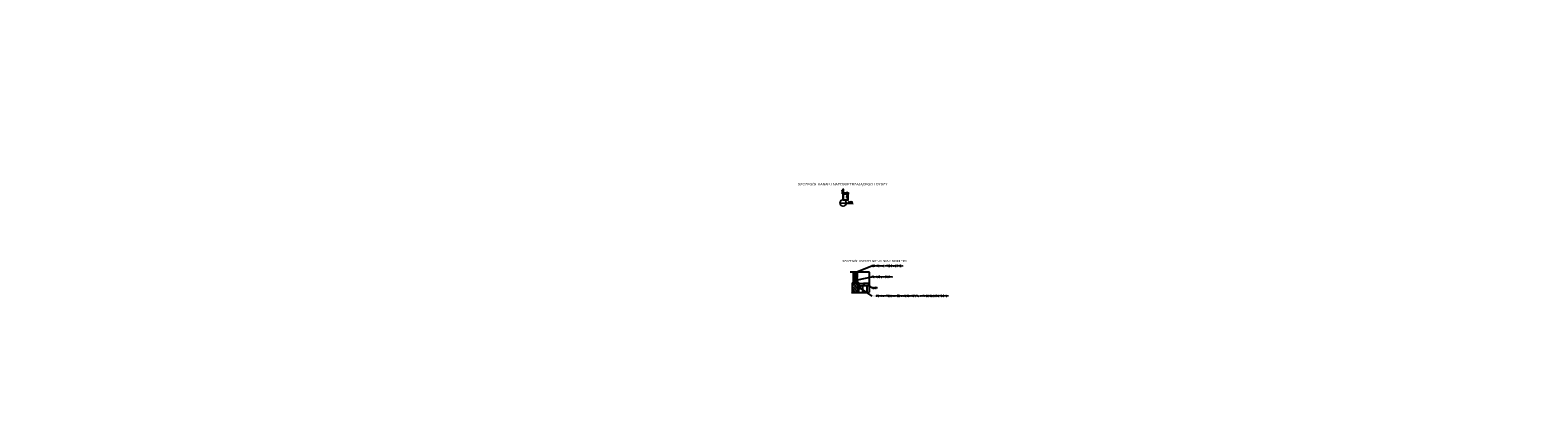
# Model space of a CAD drawing. Header units: millimetres. Extents: x -374129 to 1163271, y -112652 to 695637.
# Tile 164 of 256: x 75168 to 121395, y -48343 to -37260. Entities that reach past the tile are written whole.
import ezdxf
from ezdxf import colors
from ezdxf.entities.mleader import LeaderData, LeaderLine
from ezdxf.math import Vec2, Vec3

# ---------------------------------------------------------------- set-up
doc = ezdxf.new("R2010")
doc.units = ezdxf.units.MM
doc.header["$PDMODE"] = 4
doc.linetypes.add('HIDDEN', pattern=[0.375, 0.25, -0.125])
doc.linetypes.add('rcad - -', pattern=[9.5, 6.5, -3])
for name, color, linetype, lineweight in [('A_DYSZA', 252, 'Continuous', 15), ('A_HATCH', 251, 'Continuous', 0), ('A_Hatch_konstrukcja', 252, 'Continuous', 5), ('A_profile ocynk', 252, 'Continuous', 9), ('Widoczne (ISO)', 252, 'Continuous', 15)]:
    doc.layers.add(name, color=color, linetype=linetype, lineweight=lineweight)
for name, color, linetype in [('FK_opisy', 7, 'Continuous'), ('KRT_opisy', 146, 'Continuous'), ('KRT_plyty', 200, 'Continuous'), ('KRT_plyty_opis', 200, 'Continuous'), ('KRT_sciany', 2, 'Continuous'), ('KRT_technologia', 30, 'Continuous')]:
    doc.layers.add(name, color=color, linetype=linetype)
doc.styles.add('biuro 1', font='arial.ttf')
doc.styles.add('KRT_wymiar', font='simplex.shx', dxfattribs={"width": 0.95})
doc.styles.add('WYMIAR', font='romans.shx', dxfattribs={"width": 0.8})
doc.dimstyles.new('KRT_1-20', dxfattribs={"dimscale": 20, "dimtxt": 2.2, "dimasz": 1, "dimexe": 0.5, "dimexo": 0, "dimgap": 0.5, "dimtad": 1, "dimdec": 1, "dimrnd": 0.1, "dimzin": 9, "dimdsep": 46, "dimtxsty": 'KRT_wymiar', "dimblk": 'ARCHTICK', "dimblk1": 'OBLIQUE', "dimblk2": 'ARCHTICK', "dimcen": 0.09, "dimdle": 0.5, "dimclrd": 1, "dimclre": 252, "dimclrt": 256, "dimadec": 0, "dimazin": 0, "dimtfac": 1, "dimtdec": 1, "dimtmove": 0, "dimatfit": 3, "dimfxl": 1, "dimtolj": 1, "dimtzin": 0, "dimarcsym": 0})

# ---------------------------------------------------------------- blocks, each defined once
blk = doc.blocks.new('dysza_203')
at = {"color": 0, "linetype": 'ByBlock', "lineweight": -2}
for points in [[(-15, -193), (-10, -193), (-10, -203), (-7.5, -203), (-7.5, -31), (-1.5, -28), (-1.5, -18), (-15, -18), (-15, -38), (-12.5, -40.5), (-12.5, -55.5), (-15, -58), (-15, -78), (-12.5, -80.5), (-12.5, -95.5), (-15, -98)], [(15, -193), (10, -193), (10, -203), (7.5, -203), (7.5, -31), (1.5, -28), (1.5, -18), (15, -18), (15, -38), (12.5, -40.5), (12.5, -55.5), (15, -58), (15, -78), (12.5, -80.5), (12.5, -95.5), (15, -98)]]:
    blk.add_lwpolyline(points, close=True, dxfattribs=at)
for points in [[(-7.5, -31), (7.5, -31)], [(-7.5, -203), (7.5, -203)], [(-1.5, -18), (1.5, -18)], [(-1.5, -28), (1.5, -28)], [(0, -18), (0, -203)], [(7.5, -203), (10, -203)]]:
    blk.add_lwpolyline(points, dxfattribs=at)
blk = doc.blocks.new('_ArchTick')
at = {"color": 0, "linetype": 'ByBlock', "const_width": 0.15}
blk.add_lwpolyline([(-0.5, -0.5), (0.5, 0.5)], dxfattribs=at)
blk = doc.blocks.new('*D1617')
at = {"layer": 'Defpoints', "color": 0}
for p in [(100093, -42278), (100121, -42248), (100247, -42278)]:
    blk.add_point(p, dxfattribs=at)
at = {"layer": 'KRT_technologia', "color": 252, "lineweight": -2}
for p, q in [((100093, -42278), (100257, -42278)), ((100121, -42248), (100257, -42248))]:
    blk.add_line(p, q, dxfattribs=at)
at = {"layer": 'KRT_technologia', "color": 1, "lineweight": -2}
blk.add_line((100247, -42238), (100247, -42288), dxfattribs=at)
at = {"layer": 'KRT_technologia', "color": 1, "lineweight": -2, "xscale": 20, "yscale": 20, "zscale": 20}
for p, rotation in [((100247, -42248), 90), ((100247, -42278), 270)]:
    blk.add_blockref('_ArchTick', p, dxfattribs=dict(at, rotation=rotation))
at = {"layer": 'KRT_technologia', "insert": (100215, -42258), "char_height": 44, "attachment_point": 5, "rotation": 90, "style": 'KRT_wymiar'}
blk.add_mtext('\\A1;30', dxfattribs=at)
blk = doc.blocks.new('_Oblique')
at = {"color": 0, "linetype": 'ByBlock', "lineweight": -2}
blk.add_line((-0.5, -0.5), (0.5, 0.5), dxfattribs=at)
blk = doc.blocks.new('*D1618')
at = {"layer": 'Defpoints', "color": 0}
for p in [(99993, -42550), (100193, -42560)]:
    blk.add_point(p, dxfattribs=at)
at = {"layer": 'KRT_technologia', "color": 1, "lineweight": -2}
for p, q in [((99993, -42550), (99993, -42550)), ((99993, -42550), (100193, -42560)), ((100193, -42560), (100398, -42571))]:
    blk.add_line(p, q, dxfattribs=at)
at = {"layer": 'KRT_technologia', "color": 1, "lineweight": -2, "xscale": 20, "yscale": 20, "zscale": 20}
for p, rotation in [((99993, -42550), 356.9090048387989), ((100193, -42560), 176.9090048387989)]:
    blk.add_blockref('_ArchTick', p, dxfattribs=dict(at, rotation=rotation))
at = {"layer": 'KRT_technologia', "insert": (100317, -42535), "char_height": 44, "attachment_point": 5, "rotation": 356.909, "style": 'KRT_wymiar'}
blk.add_mtext('\\A1;%%c200', dxfattribs=at)
blk = doc.blocks.new('*D1619')
at = {"layer": 'Defpoints', "color": 0}
for p in [(100093, -42280), (100093, -42455), (100247, -42280)]:
    blk.add_point(p, dxfattribs=at)
at = {"layer": 'KRT_technologia', "color": 252, "lineweight": -2}
for p, q in [((100093, -42280), (100257, -42280)), ((100093, -42455), (100257, -42455))]:
    blk.add_line(p, q, dxfattribs=at)
at = {"layer": 'KRT_technologia', "color": 1, "lineweight": -2}
blk.add_line((100247, -42465), (100247, -42270), dxfattribs=at)
at = {"layer": 'KRT_technologia', "color": 1, "lineweight": -2, "xscale": 20, "yscale": 20, "zscale": 20}
for p, rotation in [((100247, -42280), 90), ((100247, -42455), 270)]:
    blk.add_blockref('_ArchTick', p, dxfattribs=dict(at, rotation=rotation))
at = {"layer": 'KRT_technologia', "insert": (100215, -42367), "char_height": 44, "attachment_point": 5, "rotation": 90, "style": 'KRT_wymiar'}
blk.add_mtext('\\A1;175', dxfattribs=at)
blk = doc.blocks.new('*D1621')
at = {"layer": 'Defpoints', "color": 0}
for p in [(100078, -42280), (100108, -42186), (100108, -42280)]:
    blk.add_point(p, dxfattribs=at)
at = {"layer": 'KRT_technologia', "color": 1, "lineweight": -2}
blk.add_line((100068, -42186), (100118, -42186), dxfattribs=at)
at = {"layer": 'KRT_technologia', "color": 252, "lineweight": -2}
for p, q in [((100078, -42280), (100078, -42176)), ((100108, -42280), (100108, -42176))]:
    blk.add_line(p, q, dxfattribs=at)
at = {"layer": 'KRT_technologia', "color": 1, "lineweight": -2, "xscale": 20, "yscale": 20, "zscale": 20, "rotation": 180}
blk.add_blockref('_ArchTick', (100078, -42186), dxfattribs=at)
at = {"layer": 'KRT_technologia', "color": 1, "lineweight": -2, "xscale": 20, "yscale": 20, "zscale": 20}
blk.add_blockref('_ArchTick', (100108, -42186), dxfattribs=at)
at = {"layer": 'KRT_technologia', "insert": (100088, -42154), "char_height": 44, "attachment_point": 5, "style": 'KRT_wymiar'}
blk.add_mtext('\\A1;30', dxfattribs=at)

msp = doc.modelspace()

# ---------------------------------------------------------------- hatches: boundary and pattern name
at = {"layer": 'A_HATCH'}
h = msp.add_hatch(dxfattribs=at)
h.set_pattern_fill('ANSI33', color=256, scale=10, angle=90)
h.set_pattern_definition([(135, (-1540825.83, -740027.37), (-44.9012806, -44.9012806), []), (135, (-1540825.83, -739982.47), (-44.9012806, -44.9012806), [31.75, -15.875])])
h.paths.add_polyline_path([(100566.41, -45002.02), (100366.41, -45002.02), (100366.41, -45302.99), (100566.41, -45302.99)])
at = {"layer": 'Widoczne (ISO)', "transparency": 33554687}
h = msp.add_hatch(dxfattribs=at)
h.set_pattern_fill('ANSI31', color=256, scale=10)
h.set_pattern_definition([(45, (100176.7382, -42508.9021), (-0.8838835, 0.8838835), [])])
h.paths.add_polyline_path([(100186.98, -42555, -1), (99998.78, -42555, -0.38338791), (100082.89, -42461.43), (100082.89, -42455.5, 0.38519343), (99992.88, -42555, 1), (100192.88, -42555, 0.38519205), (100102.87, -42455.5), (100102.88, -42461.43, -0.38336918)])

# ---------------------------------------------------------------- linework, layer by layer
at = {"layer": 'A_DYSZA', "transparency": 33554687}
for radius, start, end in [(100, 95.734572, 84.265152), (94.1, 96.095121, 83.901137)]:
    msp.add_arc((100092.88, -42555), radius, start, end, dxfattribs=at)
at = {"layer": 'A_Hatch_konstrukcja'}
msp.add_circle((100092.88, -42555), 100, dxfattribs=at)
at = {"layer": 'A_profile ocynk'}
msp.add_lwpolyline([(100117.17, -42251.72), (100119.82, -42249.06, -0.66817864), (100122.38, -42250.12), (100122.38, -42259.68, -0.19891237), (100122.23, -42260.04), (100121.52, -42260.74, 0.41421356), (100121.52, -42261.45), (100122.23, -42262.16, -0.19891237), (100122.38, -42262.51), (100122.38, -42266.68, -0.19891237), (100122.23, -42267.04), (100121.52, -42267.74, 0.41421356), (100121.52, -42268.45), (100122.23, -42269.16, -0.19891237), (100122.38, -42269.51), (100122.38, -42273.68, -0.19891237), (100122.23, -42274.04), (100121.52, -42274.74, 0.41421356), (100121.52, -42275.45), (100122.23, -42276.16, -0.19891237), (100122.38, -42276.51), (100122.38, -42279, -0.41421356), (100121.88, -42279.5), (100113.09, -42279.5, -0.19891237), (100112.74, -42279.35), (100112.03, -42278.64, 0.19891237), (100111.68, -42278.5), (100106.88, -42278.5, 0.19891237), (100106.52, -42278.64), (100105.82, -42279.35, -0.19891237), (100105.46, -42279.5), (100094.29, -42279.5, -0.19891237), (100093.94, -42279.35), (100093.23, -42278.64, 0.41421356), (100092.52, -42278.64), (100091.82, -42279.35, -0.19891237), (100091.46, -42279.5), (100080.29, -42279.5, -0.19891237), (100079.94, -42279.35), (100079.23, -42278.64, 0.19891237), (100078.88, -42278.5), (100074.08, -42278.5, 0.19891237), (100073.72, -42278.64), (100073.02, -42279.35, -0.19891237), (100072.66, -42279.5), (100063.88, -42279.5, -0.41421356), (100063.38, -42279), (100063.38, -42276.51, -0.19891237), (100063.52, -42276.16), (100064.23, -42275.45, 0.41421356), (100064.23, -42274.74), (100063.52, -42274.04, -0.19891237), (100063.38, -42273.68), (100063.38, -42269.51, -0.19891237), (100063.52, -42269.16), (100064.23, -42268.45, 0.41421356), (100064.23, -42267.74), (100063.52, -42267.04, -0.19891237), (100063.38, -42266.68), (100063.38, -42262.51, -0.19891237), (100063.52, -42262.16), (100064.23, -42261.45, 0.41421356), (100064.23, -42260.74), (100063.52, -42260.04, -0.19891237), (100063.38, -42259.68), (100063.38, -42250.12, -0.66817864), (100065.94, -42249.06), (100068.59, -42251.72), (100068.94, -42251.36), (100066.29, -42248.71, 0.66817864), (100062.88, -42250.12), (100062.88, -42259.89, 0.19891237), (100063.02, -42260.24), (100063.52, -42260.74, -0.41421356), (100063.52, -42261.45), (100063.02, -42261.95, 0.19891237), (100062.88, -42262.3), (100062.88, -42266.89, 0.19891237), (100063.02, -42267.24), (100063.52, -42267.74, -0.41421356), (100063.52, -42268.45), (100063.02, -42268.95, 0.19891237), (100062.88, -42269.3), (100062.88, -42273.89, 0.19891237), (100063.02, -42274.24), (100063.52, -42274.74, -0.41421356), (100063.52, -42275.45), (100063.02, -42275.95, 0.19891237), (100062.88, -42276.3), (100062.88, -42279.5, 0.41421356), (100063.38, -42280), (100072.87, -42280, 0.19891237), (100073.22, -42279.85), (100073.93, -42279.14, -0.19891237), (100074.28, -42279), (100078.67, -42279, -0.19891237), (100079.02, -42279.14), (100079.73, -42279.85, 0.19891237), (100080.08, -42280), (100091.67, -42280, 0.19891237), (100092.02, -42279.85), (100092.52, -42279.35, -0.41421356), (100093.23, -42279.35), (100093.73, -42279.85, 0.19891237), (100094.08, -42280), (100105.67, -42280, 0.19891237), (100106.02, -42279.85), (100106.73, -42279.14, -0.19891237), (100107.08, -42279), (100111.47, -42279, -0.19891237), (100111.82, -42279.14), (100112.53, -42279.85, 0.19891237), (100112.88, -42280), (100122.38, -42280, 0.41421356), (100122.88, -42279.5), (100122.88, -42276.3, 0.19891237), (100122.73, -42275.95), (100122.23, -42275.45, -0.41421356), (100122.23, -42274.74), (100122.73, -42274.24, 0.19891237), (100122.88, -42273.89), (100122.88, -42269.3, 0.19891237), (100122.73, -42268.95), (100122.23, -42268.45, -0.41421356), (100122.23, -42267.74), (100122.73, -42267.24, 0.19891237), (100122.88, -42266.89), (100122.88, -42262.3, 0.19891237), (100122.73, -42261.95), (100122.23, -42261.45, -0.41421356), (100122.23, -42260.74), (100122.73, -42260.24, 0.19891237), (100122.88, -42259.89), (100122.88, -42250.12, 0.66817864), (100119.46, -42248.71), (100116.81, -42251.36)], format="xyb", close=True, dxfattribs=at)
at = {"layer": 'KRT_plyty', "linetype": 'rcad - -', "ltscale": 0.2}
for p, q in [((100307.53, -44661.53), (100906.66, -44661.53)), ((100906.66, -45302.99), (100906.66, -44661.53)), ((100342.64, -45302.99), (100906.66, -45302.99))]:
    msp.add_line(p, q, dxfattribs=at)
at = {"layer": 'KRT_sciany', "color": 1}
for p, q in [((100486.66, -44661.53), (100416.41, -44802.02)), ((100516.41, -45002.02), (100416.41, -44802.02)), ((100416.41, -45002.02), (100516.41, -44802.02)), ((100516.41, -44802.02), (100446.17, -44661.53)), ((100631.75, -45180.6), (100581.75, -45110.6)), ((100631.75, -45110.6), (100581.75, -45180.6))]:
    msp.add_line(p, q, dxfattribs=at)
at = {"layer": 'KRT_sciany'}
for p, q in [((100366.41, -45002.02), (100366.41, -45302.99)), ((100366.41, -45002.02), (100566.41, -45002.02)), ((100566.41, -45002.02), (100566.41, -45302.99)), ((100566.41, -45302.99), (100566.41, -45002.02))]:
    msp.add_line(p, q, dxfattribs=at)
at = {"layer": 'KRT_sciany', "color": 1}
msp.add_lwpolyline([(100516.41, -44661.53), (100516.41, -44802.02), (100416.41, -44802.02), (100416.41, -44661.53)], dxfattribs=at)
for points in [[(100416.41, -44802.02), (100516.41, -44802.02), (100516.41, -45002.02), (100416.41, -45002.02)], [(100631.75, -45180.6), (100631.75, -45110.6), (100581.75, -45110.6), (100581.75, -45180.6)]]:
    msp.add_lwpolyline(points, close=True, dxfattribs=at)
at = {"layer": 'KRT_sciany', "color": 3, "linetype": 'HIDDEN'}
msp.add_lwpolyline([(100528.41, -44661.53), (100528.41, -44967.73), (100577.3, -45001.05), (100577.3, -45197.81)], dxfattribs=at)
at = {"layer": 'KRT_sciany'}
msp.add_lwpolyline([(100639.17, -45145.6), (100525.43, -45145.6)], dxfattribs=at)
at = {"layer": 'KRT_technologia', "color": 24}
for p, q in [((100690.41, -45092.66), (100690.37, -45302.99)), ((100835.37, -45302.99), (100835.41, -45092.69))]:
    msp.add_line(p, q, dxfattribs=at)
at = {"layer": 'KRT_technologia'}
for points in [[(100577.3, -45018.52), (100730.07, -45016.85), (100730.86, -45096.85), (100577.3, -45098.52)], [(100906.66, -45094.92), (100730.86, -45096.85), (100730.07, -45016.85), (100906.66, -45014.92)]]:
    msp.add_lwpolyline(points, dxfattribs=at)

# ---------------------------------------------------------------- block references
at = {"layer": 'A_DYSZA'}
msp.add_blockref('dysza_203', (100092.88, -42262), dxfattribs=at)

# ---------------------------------------------------------------- texts
at = {"layer": 'KRT_plyty_opis', "attachment_point": 5, "style": 'biuro 1'}
for s, insert, char_height in [('\\A1;SZCZEGÓŁ KANAŁU NAPOWIETRZAJĄCEGO I DYSZY', (100085.65, -41992.07), 76.8), ('\\A1;SZCZEGÓŁ USZCZELNIENIA BRAM BIOFILTRA', (101059.37, -44334.77), 64)]:
    msp.add_mtext(s, dxfattribs=dict(at, insert=insert, char_height=char_height))

# ---------------------------------------------------------------- dimensions: what is measured, and where the dimension line sits
at = {"layer": 'KRT_technologia'}
dim = msp.add_diameter_dim_2p(p1=(99993.02, -42549.6), p2=(100192.73, -42560.39), dimstyle='KRT_1-20', dxfattribs=at)
dim.commit()
dim.dimension.update_dxf_attribs({"geometry": '*D1618', "text_midpoint": (100315.21, -42567), "dimtype": 163})
dim = msp.add_linear_dim(base=(100107.88, -42186), p1=(100077.88, -42280), p2=(100107.88, -42280), dimstyle='KRT_1-20', dxfattribs=at)
dim.commit()
dim.dimension.update_dxf_attribs({"geometry": '*D1621', "text_midpoint": (100087.88, -42186), "dimtype": 160})
dim = msp.add_linear_dim(base=(100246.88, -42278.5), p1=(100120.75, -42248.13), p2=(100092.88, -42278.5), angle=90, text='30', dimstyle='KRT_1-20', dxfattribs=at)
dim.commit()
dim.dimension.update_dxf_attribs({"geometry": '*D1617', "text_midpoint": (100246.88, -42258.31), "dimtype": 160})
dim = msp.add_linear_dim(base=(100246.88, -42280), p1=(100092.88, -42455), p2=(100092.88, -42280), angle=90, dimstyle='KRT_1-20', dxfattribs=at)
dim.commit()
dim.dimension.update_dxf_attribs({"geometry": '*D1619', "text_midpoint": (100214.88, -42367.5)})

# ---------------------------------------------------------------- leaders
at = {"layer": 'FK_opisy', "color": 1}
ml = msp.add_multileader_mtext('Standard', dxfattribs=at)
ml.set_content('\\C54;WYPEŁNIENIE Z DESEK DREWNIANYCH GR.10cm. USZCZELNIONYCH OD WNĘTRZA FOLIĄ BUDOWLANĄ GR.0.5mm', style='WYMIAR')
ml.set_leader_properties()
ml.build(insert=Vec2(0, 0))
ml.multileader.update_dxf_attribs({"text_left_attachment_type": 6, "text_right_attachment_type": 6, "dogleg_length": 0.36, "arrow_head_size": 200, "scale": 100})
ctx = ml.context
ctx.base_point, ctx.scale, ctx.char_height, ctx.arrow_head_size, ctx.landing_gap_size, ctx.plane_origin = Vec3(-6581.15, -44729.21), 100, 200, 200, 9, Vec3(-43361.71, -127601.34)
ctx.left_attachment, ctx.right_attachment = 6, 6
notes = []
notes.append((ctx, [(0, (1, 1, 0), (-6617.15, -44729.21), (1, 0), 36, [(0, [(-7456.67, -46780.64)], 0, [])])]))
ctx.mtext.insert, ctx.mtext.width, ctx.mtext.defined_height, ctx.mtext.line_spacing_style, ctx.mtext.flow_direction = Vec3(-6572.15, -44489.21), 3640.4709, 1400.46, 2, 5
at = {"layer": 'KRT_opisy', "color": 1}
ml = msp.add_multileader_mtext('Standard', dxfattribs=at)
ml.set_content('\\C54;PODŁOGA TECHNICZNA Z KRAT TWORZYWOWYCH', style='WYMIAR')
ml.set_leader_properties()
ml.build(insert=Vec2(0, 0))
ml.multileader.update_dxf_attribs({"text_right_attachment_type": 6, "dogleg_length": 0.36, "arrow_head_size": 200, "scale": 100})
ctx = ml.context
ctx.base_point, ctx.scale, ctx.char_height, ctx.arrow_head_size, ctx.landing_gap_size, ctx.plane_origin = Vec3(-8902.3, -37930.41), 100, 200, 200, 9, Vec3(-43376.14, -121919.11)
ctx.right_attachment = 6
notes.append((ctx, [(0, (1, 1, 0), (-8938.3, -37930.41), (1, 0), 36, [(1, [(-9717.75, -37260.04)], 0, [])])]))
ctx.mtext.insert, ctx.mtext.width, ctx.mtext.defined_height, ctx.mtext.flow_direction = Vec3(-8893.3, -37830.41), 3424.9477, 1400.46, 5
ctx.mtext.has_bg_fill, ctx.mtext.bg_color, ctx.mtext.bg_scale_factor, ctx.mtext.bg_transparency, ctx.mtext.use_window_bg_color = 1, -1027028792, 1.5, 0, 1
ml = msp.add_multileader_mtext('Standard', dxfattribs=at)
ml.set_content('DESKI DREWNIANE IMPREGNOWANE GR.10cm', color=1, style='WYMIAR')
ml.set_leader_properties()
ml.build(insert=Vec2(0, 0))
ml.multileader.update_dxf_attribs({"dogleg_length": 0.36, "scale": 20})
ctx = ml.context
ctx.base_point, ctx.scale, ctx.char_height, ctx.landing_gap_size, ctx.plane_origin = Vec3(100973.19, -44482.41), 20, 36, 0.18, Vec3(101419.46, -44602.32)
notes.append((ctx, [(1, (1, 1, 0), (100972.47, -44482.41), (1, 0), 0.72, [(0, [(100476.78, -44681.29)], 0, [])])]))
ctx.mtext.insert, ctx.mtext.width, ctx.mtext.flow_direction = Vec3(100973.37, -44464.41), 707.14, 5
ml = msp.add_multileader_mtext('Standard', dxfattribs=at)
ml.set_content('FOLIA BUDOWLANA GR.0.5mm', color=1, style='WYMIAR')
ml.set_leader_properties()
ml.build(insert=Vec2(0, 0))
ml.multileader.update_dxf_attribs({"dogleg_length": 0.036, "scale": 20})
ctx = ml.context
ctx.base_point, ctx.scale, ctx.char_height, ctx.landing_gap_size, ctx.plane_origin = Vec3(100973.19, -44816.14), 20, 36, 0.18, Vec3(101419.46, -44936.05)
notes.append((ctx, [(1, (1, 1, 0), (100972.47, -44816.14), (1, 0), 0.72, [(0, [(100528.41, -44912.75)], 0, [])])]))
ctx.mtext.insert, ctx.mtext.width, ctx.mtext.flow_direction = Vec3(100973.37, -44798.14), 533.4817, 5
ml = msp.add_multileader_mtext('Standard', dxfattribs=at)
ml.set_content('ŁATA DREWNIANA IMPREGNOWANA MOCOWANA DO ŚCIAN BIOFILTRA, NA KRAWĘDZI DOLNEJ ORAZ PIONOWYCH', color=1, style='WYMIAR')
ml.set_leader_properties()
ml.build(insert=Vec2(0, 0))
ml.multileader.update_dxf_attribs({"dogleg_length": 0.036, "scale": 20})
ctx = ml.context
ctx.base_point, ctx.scale, ctx.char_height, ctx.landing_gap_size, ctx.plane_origin = Vec3(100973.19, -45407.54), 20, 36, 0.18, Vec3(101419.46, -45527.44)
notes.append((ctx, [(1, (1, 1, 0), (100972.47, -45407.54), (1, 0), 0.72, [(0, [(100617.14, -45160.15)], 0, [])])]))
ctx.mtext.insert, ctx.mtext.width, ctx.mtext.flow_direction = Vec3(100973.37, -45385.25), 888.4487, 5
ml = msp.add_multileader_mtext('Standard', dxfattribs=at)
ml.set_content('RZUSZT', color=1, style='WYMIAR')
ml.set_leader_properties()
ml.build(insert=Vec2(0, 0))
ml.multileader.update_dxf_attribs({"dogleg_length": 0.036, "scale": 20})
ctx = ml.context
ctx.base_point, ctx.scale, ctx.char_height, ctx.landing_gap_size, ctx.plane_origin = Vec3(100973.19, -45157.85), 20, 36, 0.18, Vec3(101419.46, -45277.76)
notes.append((ctx, [(1, (1, 1, 0), (100972.47, -45157.85), (1, 0), 0.72, [(0, [(100835.49, -45048.17)], 0, [])])]))
ctx.mtext.insert, ctx.mtext.flow_direction = Vec3(100973.37, -45139.85), 5
ml = msp.add_multileader_mtext('Standard', dxfattribs=at)
ml.set_content('\\C54;DYLATACJA 40mm\\P(PŁYTA OSB, JAKO SZALUNEK TRACONY+STYROPIAN MIĘKKI EPS70 2cm)', style='WYMIAR')
ml.set_leader_properties()
ml.build(insert=Vec2(0, 0))
ml.multileader.update_dxf_attribs({"text_right_attachment_type": 6, "dogleg_length": 106, "arrow_head_size": 200, "scale": 100})
ctx = ml.context
ctx.base_point, ctx.scale, ctx.char_height, ctx.arrow_head_size, ctx.landing_gap_size, ctx.plane_origin = Vec3(20335.93, -47465.28), 100, 200, 200, 9, Vec3(-5025.04, -140059.01)
ctx.right_attachment = 6
notes.append((ctx, [(0, (1, 1, 0), (20229.93, -47465.28), (1, 0), 106, [(1, [(19090, -46778.21)], 0, [])])]))
ctx.mtext.insert, ctx.mtext.width, ctx.mtext.defined_height, ctx.mtext.flow_direction = Vec3(20344.93, -47331.95), 4153.4618, 1534.23, 5
for ctx, leaders in notes:
    for number, flags, end, landing, length, lines in leaders:
        leader = LeaderData()
        leader.index, (leader.has_last_leader_line, leader.has_dogleg_vector, leader.attachment_direction) = number, flags
        leader.last_leader_point, leader.dogleg_vector, leader.dogleg_length = Vec3(end), Vec3(landing), length
        for number, points, colour, breaks in lines:
            line = LeaderLine()
            line.index, line.vertices, line.color, line.breaks = number, Vec3.list(points), colors.encode_raw_color(colour), breaks
            leader.lines.append(line)
        ctx.leaders.append(leader)

# ---------------------------------------------------------------- next in the draw order: leaders
ml = msp.add_multileader_mtext('Standard', dxfattribs=at)
ml.set_content('\\C54;DYLATACJA 40mm\\P(PŁYTA OSB, JAKO SZALUNEK TRACONY+STYROPIAN MIĘKKI EPS70 2cm)', style='WYMIAR')
ml.set_leader_properties()
ml.build(insert=Vec2(0, 0))
ml.multileader.update_dxf_attribs({"text_right_attachment_type": 6, "dogleg_length": 0.36, "arrow_head_size": 200, "scale": 100})
ctx = ml.context
ctx.base_point, ctx.scale, ctx.char_height, ctx.arrow_head_size, ctx.landing_gap_size, ctx.plane_origin = Vec3(39505.93, -47465.28), 100, 200, 200, 9, Vec3(14214.96, -140059.01)
ctx.right_attachment = 6
notes = []
notes.append((ctx, [(0, (1, 1, 0), (39469.93, -47465.28), (1, 0), 36, [(1, [(38330, -46778.21)], 0, [])])]))
ctx.mtext.insert, ctx.mtext.width, ctx.mtext.defined_height, ctx.mtext.flow_direction = Vec3(39514.93, -47331.95), 5404.4202, 1534.23, 5
ctx.mtext.has_bg_fill, ctx.mtext.bg_color, ctx.mtext.bg_scale_factor, ctx.mtext.bg_transparency, ctx.mtext.use_window_bg_color = 1, -1027028792, 1.5, 0, 1
for ctx, leaders in notes:
    for number, flags, end, landing, length, lines in leaders:
        leader = LeaderData()
        leader.index, (leader.has_last_leader_line, leader.has_dogleg_vector, leader.attachment_direction) = number, flags
        leader.last_leader_point, leader.dogleg_vector, leader.dogleg_length = Vec3(end), Vec3(landing), length
        for number, points, colour, breaks in lines:
            line = LeaderLine()
            line.index, line.vertices, line.color, line.breaks = number, Vec3.list(points), colors.encode_raw_color(colour), breaks
            leader.lines.append(line)
        ctx.leaders.append(leader)

# ---------------------------------------------------------------- next in the draw order: leaders
ml = msp.add_multileader_mtext('Standard', dxfattribs=at)
ml.set_content('\\C54;DYLATACJA 40mm\\P(PŁYTA OSB, JAKO SZALUNEK TRACONY+STYROPIAN MIĘKKI EPS70 2cm)', style='WYMIAR')
ml.set_leader_properties(color=256)
ml.build(insert=Vec2(0, 0))
ml.multileader.update_dxf_attribs({"text_right_attachment_type": 6, "dogleg_length": 0.36, "arrow_head_size": 200, "scale": 100})
ctx = ml.context
ctx.base_point, ctx.scale, ctx.char_height, ctx.arrow_head_size, ctx.landing_gap_size, ctx.plane_origin = Vec3(58745.93, -47465.28), 100, 200, 200, 9, Vec3(33454.96, -140059.01)
ctx.right_attachment = 6
notes = []
notes.append((ctx, [(0, (1, 1, 0), (58709.93, -47465.28), (1, 0), 36, [(1, [(57570, -46778.21)], 0, [])])]))
ctx.mtext.insert, ctx.mtext.width, ctx.mtext.defined_height, ctx.mtext.flow_direction = Vec3(58754.93, -47331.95), 5404.4202, 1534.23, 5
ctx.mtext.has_bg_fill, ctx.mtext.bg_color, ctx.mtext.bg_scale_factor, ctx.mtext.bg_transparency, ctx.mtext.use_window_bg_color = 1, -1027028792, 1.5, 0, 1
for ctx, leaders in notes:
    for number, flags, end, landing, length, lines in leaders:
        leader = LeaderData()
        leader.index, (leader.has_last_leader_line, leader.has_dogleg_vector, leader.attachment_direction) = number, flags
        leader.last_leader_point, leader.dogleg_vector, leader.dogleg_length = Vec3(end), Vec3(landing), length
        for number, points, colour, breaks in lines:
            line = LeaderLine()
            line.index, line.vertices, line.color, line.breaks = number, Vec3.list(points), colors.encode_raw_color(colour), breaks
            leader.lines.append(line)
        ctx.leaders.append(leader)

# ---------------------------------------------------------------- next in the draw order: leaders
ml = msp.add_multileader_mtext('Standard', dxfattribs=at)
ml.set_content('\\C54;ODPROWADZENIE DO STUDZIENKI KANALIZACYJNEJ WG PROJEKTU BRANŻY SANITARNEJ ', style='WYMIAR')
ml.set_leader_properties()
ml.build(insert=Vec2(0, 0))
ml.multileader.update_dxf_attribs({"text_right_attachment_type": 6, "dogleg_length": 0.36, "arrow_head_size": 200, "scale": 100})
ctx = ml.context
ctx.base_point, ctx.scale, ctx.char_height, ctx.arrow_head_size, ctx.landing_gap_size, ctx.plane_origin = Vec3(3915.77, -48185.54, -393.37), 100, 200, 200, 9, Vec3(-35884, -129932.01, -393.37)
ctx.right_attachment = 6
notes = []
notes.append((ctx, [(0, (1, 1, 0), (3809.77, -48185.54, -393.37), (1, 0), 106, [(1, [(3144.67, -47183.87, -393.37)], 0, [])])]))
ctx.mtext.insert, ctx.mtext.width, ctx.mtext.defined_height, ctx.mtext.flow_direction = Vec3(3924.77, -48085.54, -393.37), 3482.7917, 1400.46, 5
for ctx, leaders in notes:
    for number, flags, end, landing, length, lines in leaders:
        leader = LeaderData()
        leader.index, (leader.has_last_leader_line, leader.has_dogleg_vector, leader.attachment_direction) = number, flags
        leader.last_leader_point, leader.dogleg_vector, leader.dogleg_length = Vec3(end), Vec3(landing), length
        for number, points, colour, breaks in lines:
            line = LeaderLine()
            line.index, line.vertices, line.color, line.breaks = number, Vec3.list(points), colors.encode_raw_color(colour), breaks
            leader.lines.append(line)
        ctx.leaders.append(leader)

doc.saveas('drawing.dxf')
